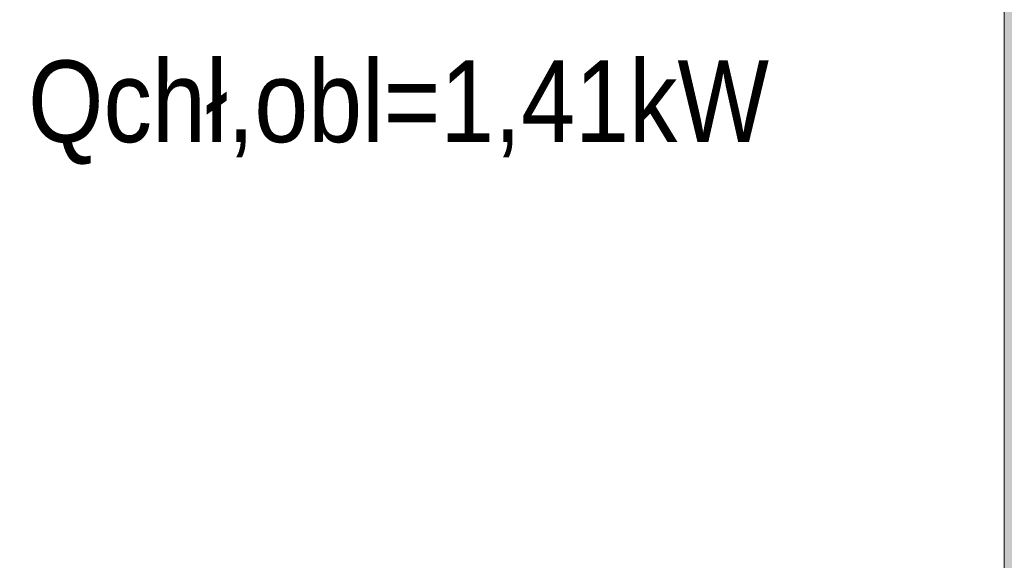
# Model space of a CAD drawing. Header units: millimetres. Extents: x 922208 to 1069538, y -182208 to -99877.
# Tile 134 of 256: x 986728 to 988537, y -171955 to -170962. Entities that reach past the tile are written whole.
import ezdxf

# ---------------------------------------------------------------- set-up
doc = ezdxf.new("R2010")
doc.units = ezdxf.units.MM
doc.header["$MEASUREMENT"] = 0
doc.linetypes.add('HIDDEN', pattern=[20, 10, -10])
for name, color, linetype, lineweight in [('IS_KLIM Opis_Qchł', 7, 'Continuous', 9), ('IS_POWRÓT', 5, 'HIDDEN', 30), ('Nowe_220-A Ściany_Nr_pióra__19', 255, 'Continuous', 0), ('Nowe_220-A Ściany_Nr_pióra__27', 7, 'Continuous', 25), ('Nowe_220-A Ściany_Nr_pióra__3', 7, 'Continuous', 13)]:
    doc.layers.add(name, color=color, linetype=linetype, lineweight=lineweight)
doc.styles.add('FDBES', font='simplex.shx')

# ---------------------------------------------------------------- blocks, each defined once
blk = doc.blocks.new('parter01')
at = {"layer": 'Nowe_220-A Ściany_Nr_pióra__19', "linetype": 'Continuous', "lineweight": 0}
blk.add_hatch(color=255, dxfattribs=at).paths.add_polyline_path([(988656.55073, -112850.02068), (988656.55073, -108720.02068), (988536.55073, -108720.02068), (988536.55073, -112850.02068)])
at = {"layer": 'Nowe_220-A Ściany_Nr_pióra__27', "color": 7, "linetype": 'Continuous', "lineweight": 0}
blk.add_lwpolyline([(988536.55073, -108720.02068), (988536.55073, -112850.02068)], dxfattribs=at)
at = {"layer": 'Nowe_220-A Ściany_Nr_pióra__3', "color": 7, "linetype": 'Continuous', "lineweight": 0}
blk.add_arc((985936.55073, -110528.02068), 824, 270, 0, dxfattribs=at)

msp = doc.modelspace()

# ---------------------------------------------------------------- block references
at = {"layer": 'IS_POWRÓT', "color": 27, "linetype": 'ByBlock', "lineweight": 30}
msp.add_blockref('parter01', (0, -59685.2), dxfattribs=at)

# ---------------------------------------------------------------- next in the draw order: texts
at = {"layer": 'IS_KLIM Opis_Qchł', "ltscale": 0.01, "insert": (987423.6, -171228.5), "char_height": 150, "width": 1562.129, "attachment_point": 8, "style": 'FDBES', "bg_fill": 3, "box_fill_scale": 1.5, "bg_fill_color": 257, "bg_fill_transparency": 0}
msp.add_mtext('{\\fArial|b0|i0|c238|p34;\\W0.85;\\C222;\\c10748123;Pom.0.25\\PQchł,obl=1,41kW}', dxfattribs=at)

doc.saveas('drawing.dxf')
